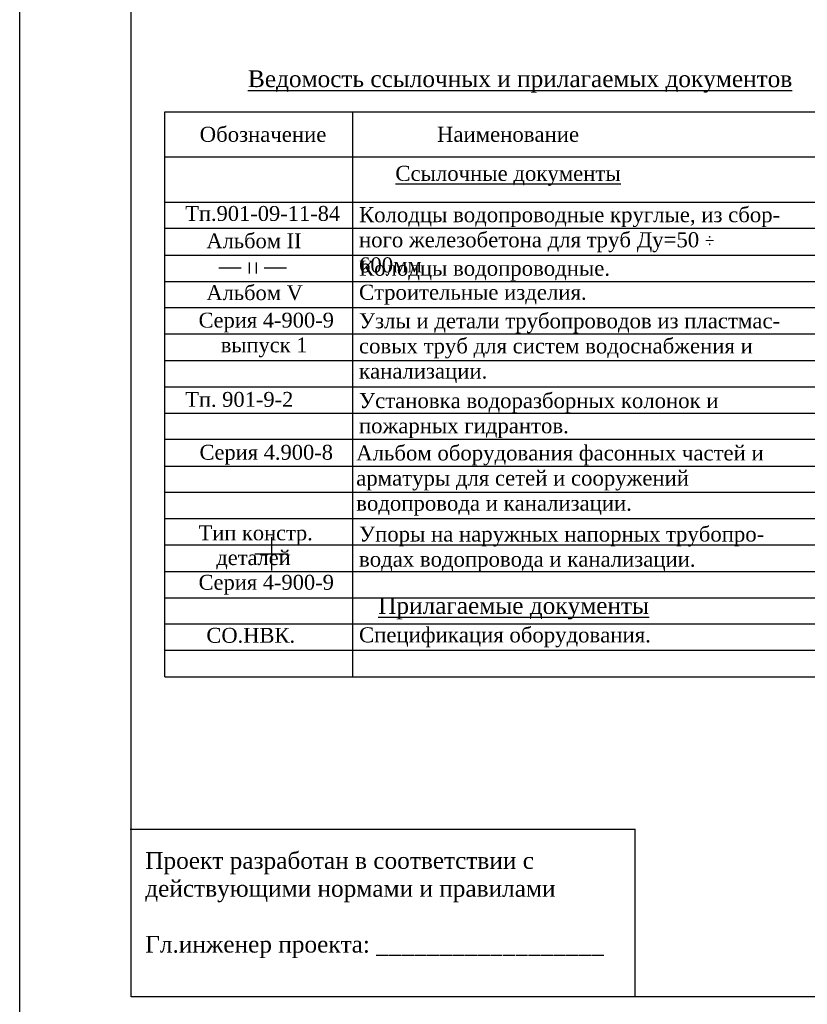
# Model space of a CAD drawing. Extents: x 0 to 362422, y 0 to 4201735.
# Tile 236 of 256: x 359890 to 360031, y 4201382 to 4201558. Entities that reach past the tile are written whole.
import ezdxf

# ---------------------------------------------------------------- set-up
doc = ezdxf.new("R2010")
doc.units = 0
doc.header["$LTSCALE"] = 0.5
doc.header["$MEASUREMENT"] = 0
doc.layers.add('(001) Сетка', color=92, linetype='Continuous')
doc.layers.add('НВК_сервис', color=7, linetype='Continuous')
doc.styles.add('TimesCr', font='times.ttf')

# ---------------------------------------------------------------- blocks, each defined once
blk = doc.blocks.new('Setka')
at = {"layer": '(001) Сетка'}
for p, q in [((0, 1.5), (0, -1.5)), ((-1.5, 0), (1.5, 0))]:
    blk.add_line(p, q, dxfattribs=at)

msp = doc.modelspace()

# ---------------------------------------------------------------- linework, layer by layer
at = {"layer": 'НВК_сервис', "color": 0, "linetype": 'ByBlock'}
for p, q in [((359890.241, 4201378.361, 533.015), (359890.241, 4201675.361, 533.015)), ((359910.241, 4201383.361, 533.015), (359910.241, 4201670.361, 533.015)), ((360305.241, 4201383.361, 533.015), (359910.241, 4201383.361, 533.015))]:
    msp.add_line(p, q, dxfattribs=at)
at = {"layer": 'НВК_сервис', "color": 0}
for p, q in [((359916.242, 4201440.647, 533.015), (359916.242, 4201541.947, 533.015)), ((359916.242, 4201541.947, 533.015), (360053.842, 4201541.947, 533.015)), ((359949.942, 4201440.647, 533.015), (359949.942, 4201541.947, 533.015)), ((359916.242, 4201533.847, 533.015), (360053.842, 4201533.847, 533.015)), ((359916.242, 4201525.747, 533.015), (360053.842, 4201525.747, 533.015)), ((359916.242, 4201521.047, 533.015), (360053.842, 4201521.047, 533.015)), ((359916.242, 4201516.247, 533.015), (360053.842, 4201516.247, 533.015)), ((359925.942, 4201513.947, 533.015), (359929.942, 4201513.947, 533.015)), ((359931.342, 4201514.947, 533.015), (359931.342, 4201512.947, 533.015)), ((359932.642, 4201514.947, 533.015), (359932.642, 4201512.947, 533.015)), ((359934.042, 4201513.947, 533.015), (359938.042, 4201513.947, 533.015)), ((359916.242, 4201511.547, 533.015), (360053.842, 4201511.547, 533.015)), ((359916.242, 4201506.847, 533.015), (360053.842, 4201506.847, 533.015)), ((359916.242, 4201502.147, 533.015), (360053.842, 4201502.147, 533.015)), ((359916.242, 4201497.347, 533.015), (360053.842, 4201497.347, 533.015)), ((359916.242, 4201492.647, 533.015), (360053.842, 4201492.647, 533.015)), ((359916.242, 4201487.947, 533.015), (360053.842, 4201487.947, 533.015)), ((359916.242, 4201483.247, 533.015), (360053.842, 4201483.247, 533.015)), ((359916.242, 4201478.447, 533.015), (360053.842, 4201478.447, 533.015)), ((359916.242, 4201473.747, 533.015), (360053.842, 4201473.747, 533.015)), ((359916.242, 4201469.047, 533.015), (360053.842, 4201469.047, 533.015)), ((359916.242, 4201464.347, 533.015), (360053.842, 4201464.347, 533.015)), ((359916.242, 4201459.547, 533.015), (360053.842, 4201459.547, 533.015)), ((359916.242, 4201454.847, 533.015), (360053.842, 4201454.847, 533.015)), ((359916.242, 4201450.147, 533.015), (360053.842, 4201450.147, 533.015)), ((359916.242, 4201445.447, 533.015), (360053.842, 4201445.447, 533.015)), ((359916.242, 4201440.647, 533.015), (360053.842, 4201440.647, 533.015)), ((359910.041, 4201413.361, 533.015), (360000.541, 4201413.361, 533.015)), ((360000.541, 4201383.461, 533.015), (360000.541, 4201413.361, 533.015))]:
    msp.add_line(p, q, dxfattribs=at)

# ---------------------------------------------------------------- block references
at = {"layer": '(001) Сетка', "xscale": 2, "yscale": 2, "zscale": 2}
msp.add_blockref('Setka', (359935.369, 4201462.71, 533.015), dxfattribs=at)

# ---------------------------------------------------------------- texts
at = {"layer": 'НВК_сервис', "color": 0, "style": 'TimesCr'}
for s, insert, char_height, width, attachment_point in [('{\\LВедомость ссылочных и прилагаемых документов}', (359979.912, 4201549.352, 533.015), 3, 148.5, 2), ('{\\fTimes New Roman|b0|i0|c204|p18;Обозначение}', (359933.842, 4201539.247, 533.015), 2.7, 49.6, 2), ('{\\fTimes New Roman|b0|i0|c204|p18;Наименование}', (359977.742, 4201539.247, 533.015), 2.7, 49.6, 2), ('{\\fTimes New Roman|b0|i0|c204|p18;\\LСсылочные документы}', (359977.742, 4201532.247, 533.015), 2.7, 66.4, 2), ('{\\fTimes New Roman|b0|i0|c204|p18; \\H1.333x;Тп.901-09-11-84}', (359919.142, 4201525.047, 533.015), 2, 33.7, 1), ('{\\fTimes New Roman|b0|i0|c204|p18;Колодцы водопроводные круглые, из сбор- ного железобетона для труб Ду=50 \\fGaramond|b0|i0|c204|p18;\\H0.875x;÷\\fTimes New Roman|b1|i1|c204|p18;\\H1.143x; \\fTimes New Roman|b0|i0|c204|p18;600мм}', (359951.042, 4201524.847, 533.015), 2.7, 75.3, 1), ('{\\fTimes New Roman|b0|i0|c204|p18; \\H1.333x;Альбом \\fTimes New Roman|b0|i0|c0|p18;II}', (359922.942, 4201520.147, 533.015), 2, 33.7, 1), ('{\\fTimes New Roman|b0|i0|c204|p18;Колодцы водопроводные.}', (359951.042, 4201515.247, 533.015), 2.7, 60.7, 1), ('{\\fTimes New Roman|b0|i0|c204|p18; \\H1.333x;Альбом \\fTimes New Roman|b0|i0|c0|p18;V}', (359922.942, 4201510.847, 533.015), 2, 33.7, 1), ('{\\fTimes New Roman|b0|i0|c204|p18;Строительные изделия.}', (359951.042, 4201510.947, 533.015), 2.7, 60.7, 1), ('{\\fTimes New Roman|b0|i0|c204|p18; \\H1.333x;Серия 4-900-9\\Pвыпуск 1}', (359934.042, 4201505.927, 533.015), 2, 33.7, 2), ('{\\fTimes New Roman|b0|i0|c204|p18;Узлы и детали трубопроводов из пластмас- совых труб для систем водоснабжения и канализации.}', (359951.042, 4201505.827, 533.015), 2.7, 77, 1), ('{\\fTimes New Roman|b0|i0|c204|p18; \\H1.333x;Тп. 901-9-2}', (359919.142, 4201491.727, 533.015), 2, 33.7, 1), ('{\\fTimes New Roman|b0|i0|c204|p18;Установка водоразборных колонок и пожарных гидрантов.}', (359951.042, 4201491.527, 533.015), 2.7, 74.6, 1), ('{\\fTimes New Roman|b0|i0|c204|p18; \\H1.333x;Серия 4.900-8}', (359934.042, 4201482.249, 533.015), 2, 40.4, 2), ('{\\fTimes New Roman|b0|i0|c204|p18;Альбом оборудования фасонных частей и арматуры для сетей и сооружений водопровода и канализации.}', (359950.542, 4201482.149, 533.015), 2.7, 75.1, 1), ('{\\fTimes New Roman|b0|i0|c204|p18; \\H1.333x;Тип констр. деталей}', (359932.142, 4201467.814, 533.015), 2, 26, 2), ('{\\fTimes New Roman|b0|i0|c204|p18;Упоры на наружных напорных трубопро- водах водопровода и канализации.}', (359951.042, 4201467.614, 533.015), 2.7, 74.4, 1), ('{\\fTimes New Roman|b0|i0|c204|p18; \\H1.333x;Серия 4-900-9}', (359934.042, 4201458.949, 533.015), 2, 40.4, 2), ('{\\fTimes New Roman|b0|i0|c204|p18;\\LПрилагаемые документы}', (359978.742, 4201454.949, 533.015), 3, 66.4, 2), ('{\\fTimes New Roman|b0|i0|c204|p18;Спецификация оборудования.}', (359951.042, 4201449.549, 533.015), 2.7, 60.7, 1), ('{\\fTimes New Roman|b0|i0|c204|p18; \\H1.333x;СО.НВК.}', (359922.942, 4201449.449, 533.015), 2, 33.7, 1), ('{\\fTimes New Roman|b0|i0|c204|p18;\\H0.75x;\\Q0;Проект разработан в соответствии с \\Pдействующими нормами и правилами\\P\\PГл.инженер проекта: __________________ }', (359912.741, 4201409.261, 533.015), 4, 87.94434, 1)]:
    msp.add_mtext(s, dxfattribs=dict(at, insert=insert, char_height=char_height, width=width, attachment_point=attachment_point))

doc.saveas('drawing.dxf')
